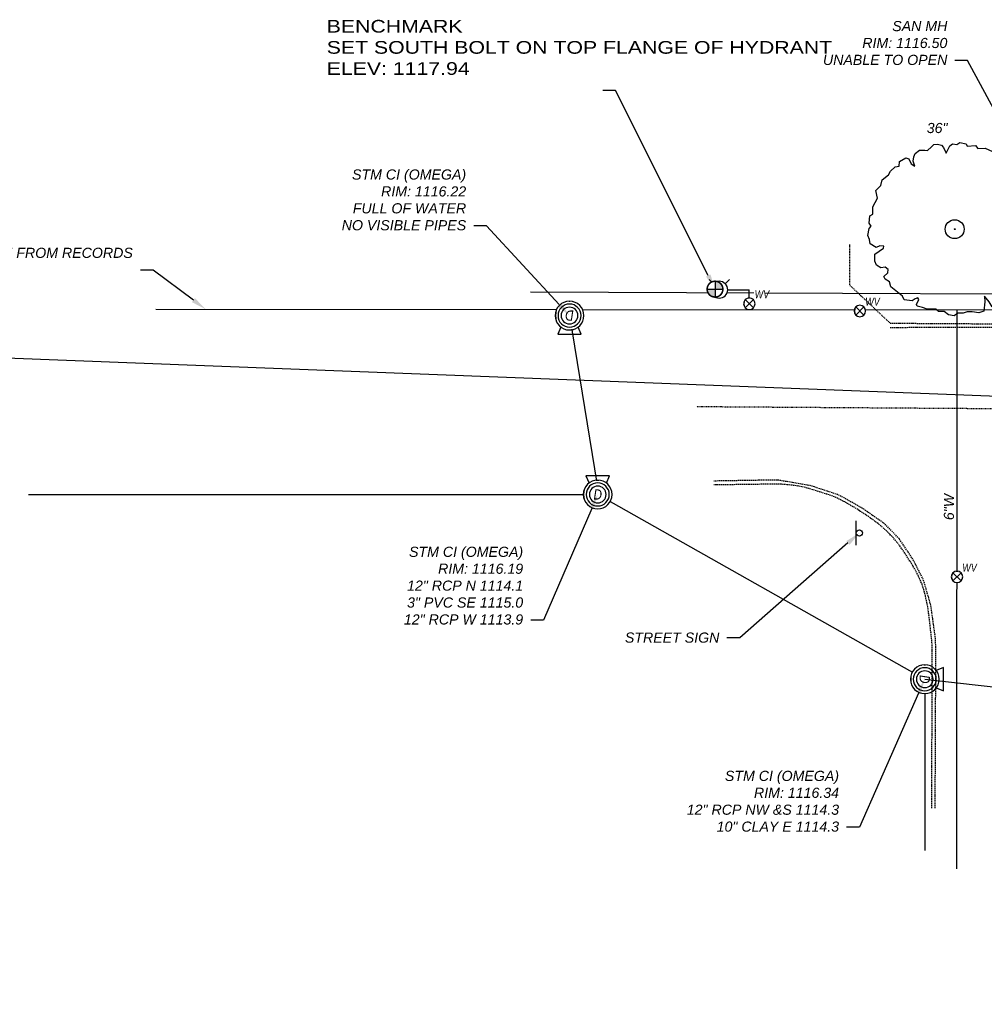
# Model space of a CAD drawing. Extents: x 193346 to 196005, y 288562 to 289022.
# Tile 2 of 12: x 193720 to 193872, y 288694 to 288849. Entities that reach past the tile are written whole.
import ezdxf
from ezdxf import colors
from ezdxf.entities.mleader import LeaderData, LeaderLine
from ezdxf.enums import TextEntityAlignment as Align
from ezdxf.math import Vec2, Vec3

# ---------------------------------------------------------------- set-up
doc = ezdxf.new("R2010")
doc.units = 0
doc.header["$MEASUREMENT"] = 0
for name, pattern in [('c_x-pv-crown', [0.060000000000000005, 0.035, -0.025]), ('c_x-pv-curb', [0.25, 0.2, -0.05]), ('c_x-pv-drive', [0.2, 0.15, -0.05])]:
    doc.linetypes.add(name, pattern=pattern)
for name, color, linetype in [('C_P-SV-Bench', 7, 'Continuous'), ('C_P-SV-Symb-WO', 7, 'Continuous'), ('C_X-FE-Sign', 237, 'Continuous'), ('C_X-FE-Sign-Text', 237, 'Continuous'), ('C_X-PV-Crown', 252, 'c_x-pv-crown'), ('C_X-PV-Curb-Back', 251, 'c_x-pv-curb'), ('C_X-PV-Curb-Face', 252, 'c_x-pv-curb'), ('C_X-PV-Drive-Conc', 251, 'c_x-pv-drive'), ('C_X-UT-Gas-Text', 44, 'Continuous'), ('C_X-UT-Misc-Line-OH', 94, 'c_x-ut-misc-line-oh-t'), ('C_X-UT-San-Line', 34, 'c_x-ut-san-line-t'), ('C_X-UT-San-Text', 34, 'Continuous'), ('C_X-UT-Stm-Line', 204, 'c_x-ut-stm-line-t'), ('C_X-UT-Stm-Struc', 204, 'Continuous'), ('C_X-UT-Stm-Struc-WO', 7, 'Continuous'), ('C_X-UT-Stm-Text', 204, 'Continuous'), ('C_X-UT-Wat-Line', 154, 'c_x-ut-wat-line-t'), ('C_X-UT-Wat-Serv', 154, 'c_x-ut-wat-serv-t'), ('C_X-UT-Wat-Struc', 154, 'Continuous'), ('C_X-UT-Wat-Struc-WO', 7, 'Continuous'), ('C_X-UT-Wat-Text', 154, 'Continuous'), ('C_X-VG-Points', 56, 'Continuous'), ('C_X-VG-Tree', 56, 'Continuous')]:
    doc.layers.add(name, color=color, linetype=linetype)
doc.styles.add('CT_P-Text', font='arial.ttf')
doc.styles.add('CT_X-Line', font='ariali.ttf')
doc.styles.add('CT_X-Symb-N', font='ARIALNI.TTF')
doc.styles.add('CT_X-Text', font='ariali.ttf')
doc.linetypes.add('c_x-ut-misc-line-oh-t', pattern='A,0.5,-0.07,0.5,-0.07,["UTIL-OH",CT_X-Line,S=0.07,R=0,X=-0.025,Y=-0.034],-0.4', length=1.54)
doc.linetypes.add('c_x-ut-san-line-t', pattern='A,0.625,-0.07,0.625,-0.07,["SAN",CT_X-Line,S=0.07,R=0,X=-0.025,Y=-0.034],-0.22', length=1.61)
doc.linetypes.add('c_x-ut-stm-line-t', pattern='A,0.625,-0.07,0.625,-0.07,["STM",CT_X-Line,S=0.07,R=0,X=-0.025,Y=-0.034],-0.22', length=1.61)
doc.linetypes.add('c_x-ut-wat-line-t', pattern='A,0.625,-0.07,0.625,-0.07,["WAT",CT_X-Line,S=0.07,R=0,X=-0.025,Y=-0.034],-0.23', length=1.62)
doc.linetypes.add('c_x-ut-wat-serv-t', pattern='A,0.2,-0.07,0.2,-0.07,["WS",CT_X-Line,S=0.07,R=0,X=-0.025,Y=-0.034],-0.17', length=0.71)

# ---------------------------------------------------------------- blocks, each defined once
blk = doc.blocks.new('C_X-UT-Stm-MH-48-CI')
blk.add_wipeout([(-4.855265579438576e-06, 0.10813326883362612), (-0.028004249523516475, 0.10444707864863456), (-0.0540955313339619, 0.09363971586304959), (-0.07650062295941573, 0.07644768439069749), (-0.09369265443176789, 0.05404259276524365), (-0.10450001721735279, 0.027951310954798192), (-0.1081862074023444, -4.808330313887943e-05), (-0.10450001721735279, -0.028047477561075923), (-0.0936926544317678, -0.05413875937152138), (-0.07650062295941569, -0.0765438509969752), (-0.05409553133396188, -0.09373588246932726), (-0.028004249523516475, -0.10454324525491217), (-4.8552655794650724e-06, -0.1082294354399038), (0.027994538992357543, -0.10454324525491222), (0.05408582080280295, -0.0937358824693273), (0.0764909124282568, -0.07654385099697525), (0.09368294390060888, -0.05413875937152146), (0.10449030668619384, -0.028047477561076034), (0.10817649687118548, -4.808330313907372e-05), (0.10449030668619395, 0.027951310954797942), (0.09368294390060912, 0.05404259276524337), (0.07649091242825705, 0.07644768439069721), (0.05408582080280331, 0.09363971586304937), (0.027994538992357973, 0.1044470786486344)]).dxf.layer = 'C_X-UT-Stm-Struc-WO'
at = {"flags": 128}
for points in [[(-0.1126826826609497, -2.252522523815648e-05, 0.9997732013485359), (0.1126729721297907, -2.252522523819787e-05, 0.9997732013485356)], [(-0.09014711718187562, -2.763684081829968e-05, 0.9997732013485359), (0.09013740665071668, -2.763684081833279e-05, 0.9997732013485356)], [(0.06561409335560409, -5.125797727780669e-05, 0.9999999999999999), (-0.0656359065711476, -5.125797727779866e-05, 0.9999999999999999)]]:
    blk.add_lwpolyline(points, format="xyb", close=True, dxfattribs=at)
blk.add_lwpolyline([(0.06831787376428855, 0.08955268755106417), (0.09217023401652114, 0.14536258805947), (-0.09208991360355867, 0.14536258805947), (-0.0682596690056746, 0.08960443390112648)], dxfattribs=at)
at = {"style": 'CT_X-Symb-N'}
blk.add_text('D', height=0.08, dxfattribs=at).set_placement((-3.821874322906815e-06, -4.879070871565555e-05), align=Align.MIDDLE_CENTER)
blk = doc.blocks.new('C_X-UT-Wat-Valve-T')
blk.add_wipeout([(5.684355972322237e-13, 0.046085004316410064), (-0.011927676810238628, 0.044514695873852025), (-0.023042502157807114, 0.03991078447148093), (-0.0325870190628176, 0.03258701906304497), (-0.039910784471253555, 0.023042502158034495), (-0.04451469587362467, 0.011927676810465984), (-0.04608500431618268, -3.410743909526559e-13), (-0.04451469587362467, -0.011927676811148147), (-0.03991078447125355, -0.023042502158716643), (-0.03258701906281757, -0.03258701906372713), (-0.023042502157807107, -0.03991078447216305), (-0.011927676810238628, -0.04451469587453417), (5.684243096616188e-13, -0.04608500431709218), (0.011927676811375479, -0.04451469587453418), (0.023042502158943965, -0.03991078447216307), (0.032587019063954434, -0.03258701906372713), (0.03991078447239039, -0.023042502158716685), (0.04451469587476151, -0.011927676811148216), (0.04608500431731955, -3.411576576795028e-13), (0.044514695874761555, 0.011927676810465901), (0.03991078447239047, 0.023042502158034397), (0.03258701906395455, 0.03258701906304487), (0.02304250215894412, 0.039910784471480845), (0.011927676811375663, 0.044514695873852)]).dxf.layer = 'C_X-UT-Wat-Struc-WO'
for p, q in [((-0.03608454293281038, -0.03608454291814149), (0.03608454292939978, 0.03608454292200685)), ((0.03608454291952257, -0.03608454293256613), (-0.03608454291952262, 0.03608454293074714))]:
    blk.add_line(p, q)
at = {"flags": 128}
blk.add_lwpolyline([(0.05103124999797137, -3.410596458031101e-13, 0.9999999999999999), (-0.05103124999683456, -3.410533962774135e-13, 0.9999999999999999)], format="xyb", close=True, dxfattribs=at)
at = {"insert": (0.04735822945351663, 0.1178278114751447), "char_height": 0.07, "width": 0.07784075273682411, "attachment_point": 1, "style": 'CT_X-Symb-N', "bg_fill": 3, "box_fill_scale": 1.1, "bg_fill_color": 256, "bg_fill_transparency": 0}
blk.add_mtext('WV', dxfattribs=at)
blk = doc.blocks.new('C_X-FE-POST-SIGN')
blk.add_line((-0.09899491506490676, 0.02568449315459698), (0.09899491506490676, 0.02568449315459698))
blk.add_circle((0, -1.103284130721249e-15), 0.02568449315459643)
blk = doc.blocks.new('C_X-UT-Wat-Hyd-Fire')
blk.add_wipeout([(0.00046267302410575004, 0.0599862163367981), (0.011894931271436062, 0.058796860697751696), (0.023973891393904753, 0.054989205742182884), (0.03268340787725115, 0.050302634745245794), (0.04243370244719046, 0.04240213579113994), (0.050183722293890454, 0.03286569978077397), (0.05606558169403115, 0.021335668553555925), (0.058601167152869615, 0.012824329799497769), (0.05998625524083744, 0.0004575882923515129), (0.057813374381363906, -0.016005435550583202), (0.051910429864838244, -0.03006438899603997), (0.04451975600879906, -0.04020636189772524), (0.0360348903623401, -0.047958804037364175), (0.02481710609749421, -0.05461383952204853), (0.01381132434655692, -0.0583764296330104), (0.002903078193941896, -0.059917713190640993), (-0.0069999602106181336, -0.05957819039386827), (-0.01989989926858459, -0.05659111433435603), (-0.031099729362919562, -0.05129685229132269), (-0.04087155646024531, -0.04390986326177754), (-0.04913136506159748, -0.03441902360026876), (-0.05589890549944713, -0.021768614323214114), (-0.05957437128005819, -0.0070323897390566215), (-0.05968603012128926, 0.006011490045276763), (-0.05691280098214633, 0.01896030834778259), (-0.05227042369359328, 0.029434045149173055), (-0.04477138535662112, 0.03992597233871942), (-0.03519536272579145, 0.04857825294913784), (-0.024645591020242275, 0.05469145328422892), (-0.014229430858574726, 0.058275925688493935), (-0.006964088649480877, 0.059582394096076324)]).dxf.layer = 'C_X-UT-Wat-Struc-WO'
at = {"flags": 128}
for points in [[(0.07848885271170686, 0.07848885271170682), (0.04624478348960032, 0.04624478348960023)], [(0.07848885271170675, -0.07848885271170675), (0.04624478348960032, -0.04624478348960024)]]:
    blk.add_lwpolyline(points, dxfattribs=at)
at = {"linetype": 'Continuous', "flags": 128}
for points in [[(0.06540000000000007, -1.010890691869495e-18, 1), (-0.06539999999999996, 2.915504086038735e-17, 1)], [(0.0288270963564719, 1.191777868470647e-17, 0.9999999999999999), (-0.02882709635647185, 1.544807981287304e-17, 0.9999999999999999)]]:
    blk.add_lwpolyline(points, format="xyb", close=True, dxfattribs=at)
at = {"linetype": 'Continuous'}
blk.add_circle((5.551115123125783e-17, 0), 0.00299999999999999, dxfattribs=at)
blk = doc.blocks.new('C_P-SV-BM-Set')
blk.add_wipeout([(0.000844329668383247, 0.0557077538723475), (0.009191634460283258, 0.05495071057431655), (0.01869100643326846, 0.05248535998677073), (0.026518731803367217, 0.048998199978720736), (0.034561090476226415, 0.04369894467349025), (0.04092851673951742, 0.03780110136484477), (0.04610862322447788, 0.03127397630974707), (0.05116063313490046, 0.022060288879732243), (0.05364902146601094, 0.01502828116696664), (0.05558373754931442, 0.0038098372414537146), (0.05537437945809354, -0.006143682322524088), (0.05305678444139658, -0.017001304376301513), (0.04935084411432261, -0.02585654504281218), (0.04425892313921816, -0.03384101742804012), (0.03955748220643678, -0.03923356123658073), (0.031654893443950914, -0.04584794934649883), (0.02555921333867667, -0.049505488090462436), (0.016844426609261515, -0.05310679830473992), (0.007297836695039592, -0.055234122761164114), (-0.002416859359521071, -0.055661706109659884), (-0.011191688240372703, -0.05457850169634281), (-0.021969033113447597, -0.051199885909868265), (-0.030987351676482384, -0.04630173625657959), (-0.036879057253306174, -0.04176124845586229), (-0.04382928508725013, -0.0343956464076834), (-0.04971298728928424, -0.025153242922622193), (-0.0532334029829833, -0.016439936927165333), (-0.05545085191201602, -0.005410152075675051), (-0.0552887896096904, 0.00687142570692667), (-0.05206849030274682, 0.019822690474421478), (-0.046658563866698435, 0.03044741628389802), (-0.040667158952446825, 0.03808213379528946), (-0.0317432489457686, 0.04578681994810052), (-0.023330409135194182, 0.050594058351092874), (-0.014761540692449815, 0.05372302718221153), (-0.008293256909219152, 0.05509345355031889)]).dxf.layer = 'C_P-SV-Symb-WO'
h = blk.add_hatch(color=256)
h.dxf.hatch_style = 1
h.paths.add_polyline_path([(0, -0.0004309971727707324), (0.06071262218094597, -0.0004309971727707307, 0.001774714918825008), (0.06071415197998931, 0, 0.4142135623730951), (0, 0.06071415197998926)])
h.paths.add_polyline_path([(0, -0.0004309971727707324), (-0.06071262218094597, -0.0004309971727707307, 0.4121358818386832), (0, -0.06071415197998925)])
for p, q in [((0, 0.06071415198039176), (0, -0.06068772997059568)), ((-0.06071262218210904, -0.0004309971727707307), (0.06078036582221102, -0.0004309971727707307))]:
    blk.add_line(p, q)
at = {"const_width": 0.012, "flags": 128}
blk.add_lwpolyline([(-0.06171264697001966, -0.0004309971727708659, 1.007008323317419), (0.06171264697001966, -0.0004309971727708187, 1.007008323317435)], format="xyb", close=True, dxfattribs=at)
blk = doc.blocks.new('C_X-VG-TREE-DECID')
at = {"flags": 128}
blk.add_lwpolyline([(-0.1753447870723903, 0.2771741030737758), (-0.182928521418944, 0.2998802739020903), (-0.1802852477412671, 0.3192717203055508), (-0.1741030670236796, 0.3332004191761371), (-0.1547501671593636, 0.3488344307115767), (-0.1312631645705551, 0.3485229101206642), (-0.1196569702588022, 0.3464205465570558), (-0.102807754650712, 0.3635308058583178), (-0.09169412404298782, 0.3732050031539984), (-0.07591686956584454, 0.3747310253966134), (-0.05789740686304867, 0.3708802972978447), (-0.04951632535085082, 0.3598651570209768), (-0.03682915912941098, 0.3355039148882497), (-0.0215970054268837, 0.3670793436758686), (-0.009186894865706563, 0.3766643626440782), (0.008832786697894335, 0.3728168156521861), (0.02254616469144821, 0.3823121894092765), (0.05087534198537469, 0.3764482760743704), (0.05535340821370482, 0.3657016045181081), (0.09210719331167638, 0.3683928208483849), (0.1017020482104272, 0.3559869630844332), (0.1344635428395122, 0.3576487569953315), (0.1673600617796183, 0.3423360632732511), (0.1917494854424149, 0.3171698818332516), (0.1969949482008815, 0.2985430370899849), (0.1862016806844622, 0.2744896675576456), (0.2294951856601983, 0.2963075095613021), (0.2579593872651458, 0.2734691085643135), (0.2709145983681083, 0.2530047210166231), (0.2903200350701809, 0.2503658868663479), (0.2966897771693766, 0.2290472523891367), (0.2829763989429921, 0.2195518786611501), (0.2858967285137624, 0.204997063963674), (0.305302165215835, 0.2023582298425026), (0.3232323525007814, 0.1972096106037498), (0.3426465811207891, 0.1567244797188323), (0.3715140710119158, 0.1208116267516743), (0.3656892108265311, 0.1120776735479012), (0.3317205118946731, 0.1118029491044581), (0.3632312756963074, 0.09528154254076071), (0.3770431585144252, 0.06823487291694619), (0.3749447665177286, 0.01879083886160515), (0.3567990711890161, 0.001769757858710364), (0.3706567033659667, -0.043549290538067), (0.3686018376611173, -0.07342305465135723), (0.3615699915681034, -0.08076675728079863), (0.345971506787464, -0.07969381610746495), (0.3403687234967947, -0.06626171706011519), (0.3229746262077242, -0.05331938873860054), (0.3023551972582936, -0.04929301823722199), (0.3215451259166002, -0.07410155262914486), (0.3440059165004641, -0.1082696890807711), (0.349303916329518, -0.1451693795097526), (0.336939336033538, -0.1730299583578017), (0.318347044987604, -0.1965436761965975), (0.3031584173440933, -0.2085488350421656), (0.3057146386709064, -0.2282979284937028), (0.2972900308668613, -0.2368530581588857), (0.2764027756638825, -0.2367203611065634), (0.2713908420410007, -0.2716100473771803), (0.2575949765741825, -0.282403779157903), (0.2373330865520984, -0.273179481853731), (0.2366639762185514, -0.3018445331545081), (0.2212075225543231, -0.3177433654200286), (0.1987924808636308, -0.3018476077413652), (0.1906884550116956, -0.3247787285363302), (0.164654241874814, -0.3425612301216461), (0.1518707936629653, -0.3195005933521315), (0.1313843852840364, -0.2946028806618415), (0.1335900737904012, -0.3195471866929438), (0.1281315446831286, -0.3609295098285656), (0.1067081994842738, -0.3685905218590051), (0.07699326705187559, -0.3639353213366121), (0.05480931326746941, -0.3637166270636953), (0.03708113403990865, -0.3705035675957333), (0.01358033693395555, -0.3701942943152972), (-0.00161551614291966, -0.3822053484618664), (-0.02744779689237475, -0.3778172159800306), (-0.04597274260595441, -0.3621794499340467), (-0.07085929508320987, -0.3630788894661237), (-0.08314974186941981, -0.351788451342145), (-0.1210418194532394, -0.3517933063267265), (-0.1414958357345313, -0.3451638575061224), (-0.1646323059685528, -0.3396571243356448), (-0.1679990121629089, -0.331591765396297), (-0.1586733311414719, -0.310035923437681), (-0.1620400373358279, -0.3019705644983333), (-0.1740998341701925, -0.3063635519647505), (-0.1878204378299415, -0.3158648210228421), (-0.2227552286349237, -0.3108505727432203), (-0.2294886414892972, -0.2947198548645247), (-0.2518205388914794, -0.2775161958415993), (-0.2816077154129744, -0.2545772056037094), (-0.2865908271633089, -0.2320371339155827), (-0.3066805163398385, -0.2202102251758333), (-0.3123787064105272, -0.2080660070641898), (-0.2943082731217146, -0.19233738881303), (-0.293324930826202, -0.1780414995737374), (-0.3057048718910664, -0.1680521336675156), (-0.3254812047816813, -0.1706071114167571), (-0.3442744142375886, -0.1588693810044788), (-0.3522148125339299, -0.1413484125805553), (-0.351372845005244, -0.1100712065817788), (-0.3129895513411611, -0.08398753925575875), (-0.3123637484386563, -0.07488957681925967), (-0.3305687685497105, -0.07363734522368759), (-0.3467103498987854, -0.08036082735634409), (-0.3722097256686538, -0.06379586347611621), (-0.3750452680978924, -0.04562883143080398), (-0.3827680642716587, -0.02712562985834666), (-0.377447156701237, 0.002737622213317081), (-0.3677110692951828, 0.01350377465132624), (-0.3773916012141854, 0.02724193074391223), (-0.3743957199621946, 0.05889834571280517), (-0.3608173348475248, 0.06613373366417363), (-0.3610660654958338, 0.09840965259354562), (-0.3404584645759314, 0.1362505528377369), (-0.3470668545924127, 0.1710542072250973), (-0.325950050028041, 0.1925021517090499), (-0.3202236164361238, 0.2175528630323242), (-0.2912211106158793, 0.2391263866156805), (-0.2835325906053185, 0.2556202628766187), (-0.2625426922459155, 0.2751240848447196), (-0.2453177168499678, 0.2778673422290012), (-0.2438834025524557, 0.2987194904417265), (-0.2152395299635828, 0.3150791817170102), (-0.2024689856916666, 0.3102726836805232), (-0.1921671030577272, 0.288613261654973)], close=True, dxfattribs=at)
for radius in [0.04165, 0.002055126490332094]:
    blk.add_circle((0, 0), radius)

msp = doc.modelspace()

# ---------------------------------------------------------------- linework, layer by layer
at = {"layer": 'C_X-PV-Crown', "elevation": 1091.338, "flags": 128}
msp.add_lwpolyline([(195817.36013, 288787.5928299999), (195728.59636, 288786.33565), (195683.12708, 288786.25501), (195635.67551, 288786.5384899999), (195590.26658, 288786.24077), (195540.88984, 288786.3366599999), (195496.30085, 288786.51709), (195451.24483, 288786.67755), (195400.59061, 288787.2306), (195354.04688, 288786.59824), (195304.58188, 288787.1776299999), (195258.53387, 288786.79562), (195219.01537, 288786.97513), (195174.97464, 288786.87637), (195129.70928, 288787.03653), (195084.6716, 288787.1482600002), (195044.75145, 288787.1676899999), (194998.84679, 288787.16472), (194950.22397, 288787.23116), (194906.01071, 288787.1927), (194858.31907, 288787.38157), (194811.78713, 288787.36424), (194765.01748, 288787.1722099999), (194720.69787, 288787.0872299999), (194677.80404, 288787.3561099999), (194631.1713, 288787.25134), (194582.64102, 288787.67901), (194537.3146, 288787.69195), (194493.4219, 288787.46333), (194451.2087, 288787.64921), (194404.60605, 288787.53164), (194354.48736, 288787.19825), (194305.74227, 288787.52287), (194269.43457, 288787.37333), (194213.80532, 288787.64447), (194176.47115, 288787.79799), (194132.78638, 288787.7532299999), (194092.50827, 288787.94954), (194040.95568, 288788.02052), (193992.32082, 288787.86899), (193943.58746, 288788.16829), (193876.7801199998, 288787.5746299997), (193826.57391, 288787.91805)], dxfattribs=at)
at = {"layer": 'C_X-PV-Curb-Back', "elevation": 1115.903, "flags": 128}
msp.add_lwpolyline([(193857.1262499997, 288801.1136099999), (193878.47218, 288800.9822), (193900.2839700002, 288801.0589999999), (193915.9840699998, 288800.87903), (193943.3965400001, 288800.9677800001), (193963.2613499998, 288801.0416299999), (193977.8028199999, 288801.0474100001), (193991.9109999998, 288800.7738399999), (194024.3682300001, 288800.7588299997), (194040.2991499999, 288800.79422), (194088.6908900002, 288800.5718100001), (194113.0273899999, 288800.83494), (194132.5778199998, 288800.9395099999), (194156.9023099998, 288800.6559799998), (194164.2079400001, 288800.71379), (194173.00465, 288800.6943899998), (194213.6941200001, 288800.7325200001), (194215.9336600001, 288800.73581), (194231.6322599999, 288800.5611999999), (194259.9492899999, 288800.60665), (194280.1339199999, 288800.65704), (194297.85194, 288800.7908000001), (194308.5726999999, 288800.73698), (194343.3720299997, 288800.4401799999), (194353.2970500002, 288800.44392), (194363.0225499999, 288800.5885600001), (194410.1732299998, 288800.4592200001), (194427.0951700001, 288800.5999500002), (194451.4915800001, 288800.52165), (194463.48979, 288800.2999100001), (194480.9267500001, 288800.6905899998), (194492.9883499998, 288800.34509), (194532.6230500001, 288800.35225), (194532.8380508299, 288800.3830108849), (194533.0519058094, 288800.420927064), (194533.264376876, 288800.4659563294), (194533.4752275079, 288800.5180485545), (194533.6842229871, 288800.5771457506), (194533.8911306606, 288800.6431821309), (194534.0957201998, 288800.7160841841), (194534.2977638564, 288800.7957707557), (194534.4970367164, 288800.8821531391), (194534.6933169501, 288800.9751351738), (194534.886386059, 288801.0746133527), (194535.0760291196, 288801.1804769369), (194535.2620350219, 288801.2926080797), (194535.4441967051, 288801.410881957), (194535.6223113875, 288801.5351669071), (194535.7961807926, 288801.6653245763), (194535.9656113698, 288801.8012100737), (194536.1304145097, 288801.9426721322), (194536.290406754, 288802.0895532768), (194536.4454100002, 288802.2416900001), (194536.600781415, 288802.4049198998), (194536.7504097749, 288802.573429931), (194536.8941157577, 288802.7470181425), (194537.0317271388, 288802.9254764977), (194537.1630789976, 288803.1085911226), (194537.2880139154, 288803.2961425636), (194537.406382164, 288803.4879060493), (194537.5180418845, 288803.6836517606), (194537.6228592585, 288803.8831451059), (194537.7207086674, 288804.0861470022), (194537.8114728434, 288804.2924141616), (194537.8950430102, 288804.501699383), (194537.971319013, 288804.7137518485), (194538.0402094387, 288804.9283174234), (194538.1016317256, 288805.1451389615), (194538.155512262, 288805.3639566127), (194538.2017864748, 288805.5845081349), (194538.2403989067, 288805.8065292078), (194538.2713032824, 288806.02975375), (194538.2944625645, 288806.253914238), (194538.3098489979, 288806.4787420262), (194538.3174441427, 288806.7039676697), (194538.3172388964, 288806.9293212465), (194538.309233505, 288807.1545326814), (194538.2934375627, 288807.3793320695), (194538.2698699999, 288807.6034499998), (194538.26987, 288807.6034499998), (194537.5089600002, 288817.6069)], dxfattribs=at)
at = {"layer": 'C_X-PV-Curb-Face', "elevation": 1115.744, "flags": 128}
msp.add_lwpolyline([(193857.1086499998, 288800.45083), (193878.5483400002, 288800.4993199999), (193899.6142000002, 288800.24462), (193943.4087899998, 288800.3517199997), (193991.9201099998, 288800.21111), (194032.5221299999, 288799.8941299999), (194040.54905, 288800.2198799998), (194093.1601800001, 288799.83372), (194114.4791099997, 288800.1648499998), (194132.5896000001, 288800.3568700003), (194156.7559000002, 288799.6628200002), (194164.1865699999, 288799.5965700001), (194213.5303400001, 288800.2494299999), (194259.8914999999, 288800.1841099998), (194308.4914299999, 288800.1649600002), (194353.3368199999, 288799.4977700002), (194410.2126799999, 288799.9080099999), (194451.5317299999, 288800.0664999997), (194492.92936, 288799.8674900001), (194532.8536899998, 288799.7106599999), (194533.079666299, 288799.755647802), (194533.304323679, 288799.8068166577), (194533.5274931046, 288799.864128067), (194533.7490066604, 288799.927538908), (194533.9686976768, 288799.9970014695), (194534.1864008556, 288800.0724634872), (194534.4019523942, 288800.1538681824), (194534.6151901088, 288800.2411543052), (194534.7700383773, 288800.3104791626), (194534.9221876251, 288800.385542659), (194535.0714252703, 288800.4662399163), (194535.2175427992, 288800.5524581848), (194535.3603360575, 288800.6440770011), (194535.4996055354, 288800.7409683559), (194535.6351566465, 288800.8429968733), (194535.7667999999, 288800.9500199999), (194535.9676539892, 288801.1243192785), (194536.163751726, 288801.303952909), (194536.3549515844, 288801.4887911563), (194536.5411154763, 288801.6787005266), (194536.7221089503, 288801.8735438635), (194536.8978012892, 288802.0731804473), (194537.0680656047, 288802.2774660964), (194537.0680656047, 288802.2774660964), (194537.2458272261, 288802.5023412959), (194537.4179296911, 288802.7315765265), (194537.5842661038, 288802.9650294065), (194537.7447331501, 288803.2025549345), (194537.8992311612, 288803.4440055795), (194538.0476641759, 288803.6892313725), (194538.18994, 288803.9380799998), (194538.18994, 288803.9380799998), (194538.2747866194, 288804.0986661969), (194538.3528673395, 288804.2626487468), (194538.4240464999, 288804.4297427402), (194538.4882004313, 288804.599657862), (194538.5452176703, 288804.7720988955), (194538.594999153, 288804.946766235), (194538.6374583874, 288805.1233564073), (194538.6725216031, 288805.301562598), (194538.7001278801, 288805.4810751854), (194538.7289830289, 288805.7274847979), (194538.7503475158, 288805.9746565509), (194538.7642016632, 288806.2223627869), (194538.7705327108, 288806.4703753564), (194538.7693348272, 288806.7184658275), (194538.7606091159, 288806.9664056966), (194538.7443636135, 288807.2139665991), (194538.7206132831, 288807.4609205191), (194538.6893799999, 288807.7070399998), (194537.8757000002, 288817.7102600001)], dxfattribs=at)
at = {"layer": 'C_X-UT-Misc-Line-OH', "flags": 128}
msp.add_lwpolyline([(193800.3757500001, 288806.04396), (193923.3581, 288805.54353)], dxfattribs=at)
at = {"layer": 'C_X-UT-San-Line', "flags": 128}
msp.add_lwpolyline([(193518.03533, 288803.41381), (193898.19877, 288788.66575), (194217.38638, 288787.03252), (194516.92292, 288788.02443), (194817.37464, 288787.63751), (195117.33613, 288787.5311), (195466.96792, 288787.1471599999), (195799.04973, 288796.77017)], dxfattribs=at)
at = {"layer": 'C_X-UT-Stm-Line'}
for p, q in [((193806.5551102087, 288802.3072370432), (193810.89718, 288775.5523699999)), ((193721.2347798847, 288774.09096), (193811.00508, 288774.09096)), ((193811.00508, 288774.09096), (193862.58786, 288744.9448599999)), ((193862.58786, 288744.9448599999), (193862.58786, 288717.9302015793))]:
    msp.add_line(p, q, dxfattribs=at)
at = {"layer": 'C_X-UT-Wat-Line'}
msp.add_line((193867.6276276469, 288715.0358580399), (193867.700675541, 288803.2092072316), dxfattribs=at)
at = {"layer": 'C_X-UT-Wat-Line', "flags": 128}
msp.add_lwpolyline([(193741.3231392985, 288803.3139056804), (195802.0730191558, 288801.6066614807)], dxfattribs=at)
at = {"layer": 'C_X-UT-Wat-Serv'}
for p in [(193830.17301, 288806.3930299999), (193834.91408, 288804.18443)]:
    msp.add_line(p, (193834.91408, 288806.3930299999), dxfattribs=at)

# ---------------------------------------------------------------- block references
at = {"layer": 'C_X-FE-Sign', "xscale": 19.46699890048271, "yscale": 19.46699890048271, "zscale": 19.46699890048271, "rotation": 90}
msp.add_blockref('C_X-FE-POST-SIGN', (193852.27285, 288768.01768), dxfattribs=at)

# ---------------------------------------------------------------- texts
at = {"layer": 'C_X-UT-Wat-Text', "style": 'CT_X-Text'}
msp.add_text('6"W', height=1.6, rotation=89.9525328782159, dxfattribs=at).set_placement((193867.6749091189, 288772.1075340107), align=Align.BOTTOM_CENTER)
at = {"layer": 'C_X-VG-Points', "insert": (193862.8974372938, 288831.8913519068), "char_height": 1.6, "attachment_point": 4, "style": 'CT_X-Text'}
msp.add_mtext('{\\C256;36" }', dxfattribs=at)

# ---------------------------------------------------------------- leaders
at = {"layer": 'C_P-SV-Bench'}
ml = msp.add_multileader_mtext('Standard', dxfattribs=at)
ml.set_content('{\\W1.2;BENCHMARK\\PSET SOUTH BOLT ON TOP FLANGE OF HYDRANT\\PELEV: 1117.94}', color=256, style='CT_P-Text')
ml.set_leader_properties(color=256)
ml.build(insert=Vec2(0, 0))
ml.multileader.update_dxf_attribs({"has_text_frame": 1, "text_right_attachment_type": 3, "dogleg_length": 0.1, "arrow_head_size": 2.4, "scale": 20})
ctx = ml.context
ctx.base_point, ctx.scale, ctx.char_height, ctx.arrow_head_size, ctx.landing_gap_size, ctx.plane_origin = Vec3(193767.0583879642, 288847.9365344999), 20, 2, 2.4, 1.2, Vec3(193829.50406, 288806.4865899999)
ctx.right_attachment = 3
notes = []
notes.append((ctx, [(0, (1, 1, 0), (193813.8218258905, 288837.823301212), (-1, 0), 2, [(0, [(193829.50406, 288806.4865899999)], 0, [])])]))
ctx.mtext.insert, ctx.mtext.width, ctx.mtext.flow_direction = Vec3(193768.2583879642, 288848.9535877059), 46.7748804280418, 5
at = {"layer": 'C_X-FE-Sign-Text'}
ml = msp.add_multileader_mtext('Standard', dxfattribs=at)
ml.set_content('STREET SIGN', color=256, style='CT_X-Text')
ml.set_leader_properties(color=256)
ml.build(insert=Vec2(0, 0))
ml.multileader.update_dxf_attribs({"text_right_attachment_type": 3, "dogleg_length": 0.1, "arrow_head_size": 2.4, "scale": 20})
ctx = ml.context
ctx.base_point, ctx.scale, ctx.char_height, ctx.arrow_head_size, ctx.landing_gap_size, ctx.plane_origin = Vec3(193814.1698445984, 288751.5000838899), 20, 1.6, 2.4, 1.2, Vec3(193852.27285, 288768.01768)
ctx.right_attachment, ctx.text_align_type = 3, 2
notes.append((ctx, [(0, (1, 1, 0), (193833.3933098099, 288751.4727987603), (-1, 0), 2, [(0, [(193852.27285, 288768.01768)], 0, [])])]))
ctx.mtext.insert, ctx.mtext.alignment, ctx.mtext.flow_direction = Vec3(193830.1933098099, 288752.3137264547), 3, 5
at = {"layer": 'C_X-UT-Gas-Text'}
ml = msp.add_multileader_mtext('Standard', dxfattribs=at)
ml.set_content('GAS LINE FROM FIELD MARKINGS', color=256, style='CT_X-Text')
ml.set_leader_properties(color=256)
ml.build(insert=Vec2(0, 0))
ml.multileader.update_dxf_attribs({"text_right_attachment_type": 3, "dogleg_length": 0.1, "arrow_head_size": 2.4, "scale": 20})
ctx = ml.context
ctx.base_point, ctx.scale, ctx.char_height, ctx.arrow_head_size, ctx.landing_gap_size, ctx.plane_origin = Vec3(193988.5713479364, 288820.8661531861), 20, 1.6, 2.4, 1.2, Vec3(194018.0894186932, 288838.6302959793)
ctx.right_attachment, ctx.text_align_type = 3, 2
notes.append((ctx, [(0, (1, 1, 0), (194011.7577053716, 288818.1449162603), (-1, 0), 2, [(0, [(194017.2028526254, 288811.8949264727)], 0, [])])]))
ctx.mtext.insert, ctx.mtext.width, ctx.mtext.alignment, ctx.mtext.flow_direction = Vec3(194008.5577053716, 288821.6797957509), 22.70501508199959, 3, 5
at = {"layer": 'C_X-UT-San-Text'}
ml = msp.add_multileader_mtext('Standard', dxfattribs=at)
ml.set_content('SAN MH\\PRIM: 1116.50\\PUNABLE TO OPEN', color=256, style='CT_X-Text')
ml.set_leader_properties(color=256)
ml.build(insert=Vec2(0, 0))
ml.multileader.update_dxf_attribs({"text_right_attachment_type": 3, "dogleg_length": 0.1, "arrow_head_size": 2.4, "scale": 20})
ctx = ml.context
ctx.base_point, ctx.scale, ctx.char_height, ctx.arrow_head_size, ctx.landing_gap_size, ctx.plane_origin = Vec3(193845.4632495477, 288847.9692107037), 20, 1.6, 2.4, 1.2, Vec3(193898.19877, 288788.66575)
ctx.right_attachment, ctx.text_align_type = 3, 2
notes.append((ctx, [(1, (1, 1, 0), (193869.349197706, 288842.57475868), (-1, 0), 2, [(0, [(193898.19877, 288788.66575)], 0, [])])]))
ctx.mtext.insert, ctx.mtext.alignment, ctx.mtext.flow_direction = Vec3(193866.149197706, 288848.7833989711), 3, 5
at = {"layer": 'C_X-UT-Wat-Text'}
ml = msp.add_multileader_mtext('Standard', dxfattribs=at)
ml.set_content('WATER LINE FROM RECORDS', color=256, style='CT_X-Text')
ml.set_leader_properties(color=256)
ml.build(insert=Vec2(0, 0))
ml.multileader.update_dxf_attribs({"text_right_attachment_type": 3, "dogleg_length": 0.1, "arrow_head_size": 2.4, "scale": 20})
ctx = ml.context
ctx.base_point, ctx.scale, ctx.char_height, ctx.arrow_head_size, ctx.landing_gap_size, ctx.plane_origin = Vec3(193718.1909458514, 288812.1955611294), 20, 1.6, 2.4, 1.2, Vec3(193747.7914155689, 288823.9266201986)
ctx.right_attachment, ctx.text_align_type = 3, 2
notes.append((ctx, [(0, (1, 1, 0), (193740.8774397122, 288809.5016093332), (-1, 0), 2, [(0, [(193749.1630897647, 288803.3074106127)], 0, [])])]))
ctx.mtext.insert, ctx.mtext.width, ctx.mtext.alignment, ctx.mtext.flow_direction = Vec3(193737.6774397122, 288813.0092036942), 19.5620750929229, 3, 5
for ctx, leaders in notes:
    for number, flags, end, landing, length, lines in leaders:
        leader = LeaderData()
        leader.index, (leader.has_last_leader_line, leader.has_dogleg_vector, leader.attachment_direction) = number, flags
        leader.last_leader_point, leader.dogleg_vector, leader.dogleg_length = Vec3(end), Vec3(landing), length
        for number, points, colour, breaks in lines:
            line = LeaderLine()
            line.index, line.vertices, line.color, line.breaks = number, Vec3.list(points), colors.encode_raw_color(colour), breaks
            leader.lines.append(line)
        ctx.leaders.append(leader)

# ---------------------------------------------------------------- next in the draw order: block references
at = {"layer": 'C_X-UT-Stm-Struc', "xscale": 20.15211861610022, "yscale": 20.15211861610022, "zscale": 20.15211861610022}
for p, rotation in [((193806.55533, 288802.30827), 180), ((193862.58786, 288744.9448599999), 270)]:
    msp.add_blockref('C_X-UT-Stm-MH-48-CI', p, dxfattribs=dict(at, rotation=rotation))
msp.add_blockref('C_X-UT-Stm-MH-48-CI', (193811.00508, 288774.09096), dxfattribs=at)
at = {"layer": 'C_X-UT-Wat-Struc', "xscale": 20.38506035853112, "yscale": 20.38506035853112, "zscale": 20.38506035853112, "rotation": 90}
msp.add_blockref('C_X-UT-Wat-Hyd-Fire', (193830.17301, 288806.3930299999), dxfattribs=at)
at = {"layer": 'C_X-UT-Wat-Struc', "xscale": 17.76629559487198, "yscale": 17.76629559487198, "zscale": 17.76629559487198}
for p in [(193834.91408, 288804.18443), (193852.356, 288803.0297499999), (193867.66578, 288761.08812)]:
    msp.add_blockref('C_X-UT-Wat-Valve-T', p, dxfattribs=at)

# ---------------------------------------------------------------- next in the draw order: linework, layer by layer
at = {"layer": 'C_X-PV-Curb-Back', "elevation": 1116.616, "flags": 128}
msp.add_lwpolyline([(193863.6976100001, 288724.6008799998), (193863.7599999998, 288747.66286), (193863.7678093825, 288748.2466332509), (193863.7698988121, 288748.8304549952), (193863.7662680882, 288749.4142691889), (193863.7569175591, 288749.9980197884), (193863.7482627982, 288750.274944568), (193863.7338904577, 288750.5516315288), (193863.7138066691, 288750.8279626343), (193863.6880200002, 288751.1038199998), (193863.5787277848, 288752.1313624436), (193863.4644440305, 288753.1583617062), (193863.3451714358, 288754.1847935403), (193863.2209128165, 288755.2106337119), (193863.1759160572, 288755.5542295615), (193863.1259444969, 288755.8971372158), (193863.0710086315, 288756.2392846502), (193863.0111199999, 288756.5806), (193862.9382838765, 288756.9626276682), (193862.8597614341, 288757.3435272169), (193862.7755701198, 288757.7232140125), (193862.6857286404, 288758.1016036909), (193862.5902569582, 288758.4786121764), (193862.4891762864, 288758.8541556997), (193862.4891762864, 288758.8541556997), (193862.4131777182, 288759.1174935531), (193862.3316229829, 288759.3791640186), (193862.2445486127, 288759.639049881), (193862.1519936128, 288759.8970347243), (193862.0539994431, 288760.1530029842), (193861.9506100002, 288760.4068399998), (193861.9506100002, 288760.4068399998), (193861.8318834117, 288760.6825074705), (193861.7080466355, 288760.9559174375), (193861.5791425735, 288761.2269751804), (193861.4452158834, 288761.4955867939), (193861.3063129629, 288761.7616592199), (193861.1059250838, 288762.1310238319), (193860.9006461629, 288762.4976927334), (193860.6905124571, 288762.8616011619), (193860.475561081, 288763.2226848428), (193860.2558300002, 288763.5808800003), (193859.9598025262, 288764.0494175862), (193859.6576214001, 288764.5140102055), (193859.349339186, 288764.9745770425), (193859.0350095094, 288765.431037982), (193858.8053023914, 288765.7535632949), (193858.5696795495, 288766.0717924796), (193858.3282213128, 288766.3856170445), (193858.0810099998, 288766.6949299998), (193857.8693228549, 288766.9500555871), (193857.6530225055, 288767.2012819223), (193857.4321807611, 288767.4485256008), (193857.2068709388, 288767.6917045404), (193856.9771678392, 288767.9307380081), (193856.7546550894, 288768.1537878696), (193856.5279068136, 288768.3725306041), (193856.2970063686, 288768.5868857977), (193856.0620386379, 288768.7967746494), (193855.8230900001, 288769.0021199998), (193855.5194474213, 288769.2530500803), (193855.2109992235, 288769.4980489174), (193854.8978612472, 288769.7370244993), (193854.5801510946, 288769.9698870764), (193854.0612581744, 288770.3378320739), (193853.5379883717, 288770.6995254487), (193853.0104170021, 288771.0549151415), (193852.4786200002, 288771.4039500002), (193852.0842778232, 288771.6562541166), (193851.6871168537, 288771.9040973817), (193851.2871875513, 288772.147448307), (193850.8845407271, 288772.3862759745), (193850.4792275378, 288772.6205500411), (193850.1350788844, 288772.8138534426), (193849.7883766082, 288773.0025384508), (193849.4391826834, 288773.1865713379), (193849.0875595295, 288773.3659192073), (193848.7335700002, 288773.54055), (193848.5405700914, 288773.630381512), (193848.3447982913, 288773.7140000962), (193848.1464545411, 288773.791320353), (193847.945741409, 288773.8622633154), (193847.0339695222, 288774.1646502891), (193846.1200814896, 288774.4605802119), (193845.2041230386, 288774.7500382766), (193844.28614, 288775.0330099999), (193844.0278419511, 288775.1085088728), (193843.767931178, 288775.1782537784), (193843.5065358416, 288775.2422103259), (193843.2437848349, 288775.3003469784), (193842.9798077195, 288775.352635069), (193842.7147346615, 288775.3990488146), (193842.4486963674, 288775.4395653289), (193842.4486963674, 288775.4395653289), (193842.01049729, 288775.49831755), (193841.5715450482, 288775.5511492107), (193841.1319196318, 288775.5980506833), (193840.691701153, 288775.6390134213), (193840.2509698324, 288775.6740299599), (193839.8098059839, 288775.7030939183), (193839.3682900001, 288775.7261999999), (193839.3682900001, 288775.7261999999), (193829.3110099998, 288775.5925199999)], dxfattribs=at)
at = {"layer": 'C_X-PV-Curb-Face', "elevation": 1116.187, "flags": 128}
msp.add_lwpolyline([(193864.2309599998, 288724.57834), (193864.3300600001, 288747.8039199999), (193864.29801, 288751.2241599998), (193863.54789, 288756.6102800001), (193862.4090499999, 288760.5423900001), (193860.76908, 288763.80155), (193858.5345899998, 288767.12922), (193856.2922299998, 288769.4400300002), (193852.841, 288771.8451100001), (193849.0423699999, 288774.0036800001), (193844.51516, 288775.4877599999), (193839.3344000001, 288776.37164), (193829.2961400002, 288776.2065099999)], dxfattribs=at)
at = {"layer": 'C_X-PV-Drive-Conc', "elevation": 1116.04, "flags": 128}
msp.add_lwpolyline([(193850.6997699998, 288813.5395400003), (193850.6924999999, 288807.1606000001), (193857.1262499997, 288801.1136099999)], dxfattribs=at)
at = {"layer": 'C_X-UT-Stm-Line', "flags": 128}
msp.add_lwpolyline([(193862.5877150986, 288744.9449578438), (193889.2293062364, 288741.9721589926)], dxfattribs=at)

# ---------------------------------------------------------------- next in the draw order: block references
at = {"layer": 'C_P-SV-Bench', "xscale": 20.11420065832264, "yscale": 20.11420065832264, "zscale": 20.11420065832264}
msp.add_blockref('C_P-SV-BM-Set', (193829.50406, 288806.4865899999), dxfattribs=at)
at = {"layer": 'C_X-VG-Tree', "xscale": 35.78727582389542, "yscale": 35.78727582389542, "zscale": 0.9940909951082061}
msp.add_blockref('C_X-VG-TREE-DECID', (193867.30347, 288815.9384099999), dxfattribs=at)

# ---------------------------------------------------------------- next in the draw order: leaders
at = {"layer": 'C_X-UT-Stm-Text'}
ml = msp.add_multileader_mtext('Standard', dxfattribs=at)
ml.set_content('STM CI (OMEGA)    \\PRIM: 1116.22\\PFULL OF WATER\\PNO VISIBLE PIPES', color=256, style='CT_X-Text')
ml.set_leader_properties(color=256)
ml.build(insert=Vec2(0, 0))
ml.multileader.update_dxf_attribs({"text_right_attachment_type": 3, "dogleg_length": 0.1, "arrow_head_size": 2.4, "scale": 20})
ctx = ml.context
ctx.base_point, ctx.scale, ctx.char_height, ctx.arrow_head_size, ctx.landing_gap_size, ctx.plane_origin = Vec3(193769.5259251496, 288824.5536200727), 20, 1.6, 2.4, 1.2, Vec3(193806.5551102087, 288802.3072370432)
ctx.right_attachment, ctx.text_align_type = 3, 2
notes = []
notes.append((ctx, [(0, (1, 1, 0), (193793.45443811, 288816.4652162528), (-1, 0), 2, [(0, [(193806.5551102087, 288802.3072370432)], 0, [])])]))
ctx.mtext.insert, ctx.mtext.alignment, ctx.mtext.flow_direction = Vec3(193790.25443811, 288825.3672626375), 3, 5
ml = msp.add_multileader_mtext('Standard', dxfattribs=at)
ml.set_content('STM CI (OMEGA)\\PRIM: 1116.19\\P12" RCP N 1114.1\\P3" PVC SE 1115.0\\P12" RCP W 1113.9', color=256, style='CT_X-Text')
ml.set_leader_properties(color=256)
ml.build(insert=Vec2(0, 0))
ml.multileader.update_dxf_attribs({"text_right_attachment_type": 3, "dogleg_length": 0.1, "arrow_head_size": 2.4, "scale": 20})
ctx = ml.context
ctx.base_point, ctx.scale, ctx.char_height, ctx.arrow_head_size, ctx.landing_gap_size, ctx.plane_origin = Vec3(193779.5775550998, 288765.0319673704), 20, 1.6, 2.4, 1.2, Vec3(193811.0048602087, 288774.0899270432)
ctx.right_attachment, ctx.text_align_type = 3, 2
notes.append((ctx, [(1, (1, 1, 0), (193802.444130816, 288754.2496117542), (-1, 0), 2, [(0, [(193811.0048602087, 288774.0899270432)], 0, [])])]))
ctx.mtext.insert, ctx.mtext.alignment, ctx.mtext.flow_direction = Vec3(193799.244130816, 288765.8456099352), 3, 5
ml = msp.add_multileader_mtext('Standard', dxfattribs=at)
ml.set_content('STM CI (OMEGA)    \\PRIM: 1116.34\\P12" RCP NW &S 1114.3\\P10" CLAY E 1114.3', color=256, style='CT_X-Text')
ml.set_leader_properties(color=256)
ml.build(insert=Vec2(0, 0))
ml.multileader.update_dxf_attribs({"text_right_attachment_type": 3, "dogleg_length": 0.1, "arrow_head_size": 2.4, "scale": 20})
ctx = ml.context
ctx.base_point, ctx.scale, ctx.char_height, ctx.arrow_head_size, ctx.landing_gap_size, ctx.plane_origin = Vec3(193824.1716053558, 288729.6832199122), 20, 1.6, 2.4, 1.2, Vec3(193862.5877621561, 288744.9449211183)
ctx.right_attachment, ctx.text_align_type = 3, 2
notes.append((ctx, [(0, (1, 1, 0), (193852.2681947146, 288721.5948160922), (-1, 0), 2, [(0, [(193862.5877621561, 288744.9449211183)], 0, [])])]))
ctx.mtext.insert, ctx.mtext.alignment, ctx.mtext.flow_direction = Vec3(193849.0681947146, 288730.496862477), 3, 5
for ctx, leaders in notes:
    for number, flags, end, landing, length, lines in leaders:
        leader = LeaderData()
        leader.index, (leader.has_last_leader_line, leader.has_dogleg_vector, leader.attachment_direction) = number, flags
        leader.last_leader_point, leader.dogleg_vector, leader.dogleg_length = Vec3(end), Vec3(landing), length
        for number, points, colour, breaks in lines:
            line = LeaderLine()
            line.index, line.vertices, line.color, line.breaks = number, Vec3.list(points), colors.encode_raw_color(colour), breaks
            leader.lines.append(line)
        ctx.leaders.append(leader)

doc.saveas('drawing.dxf')
